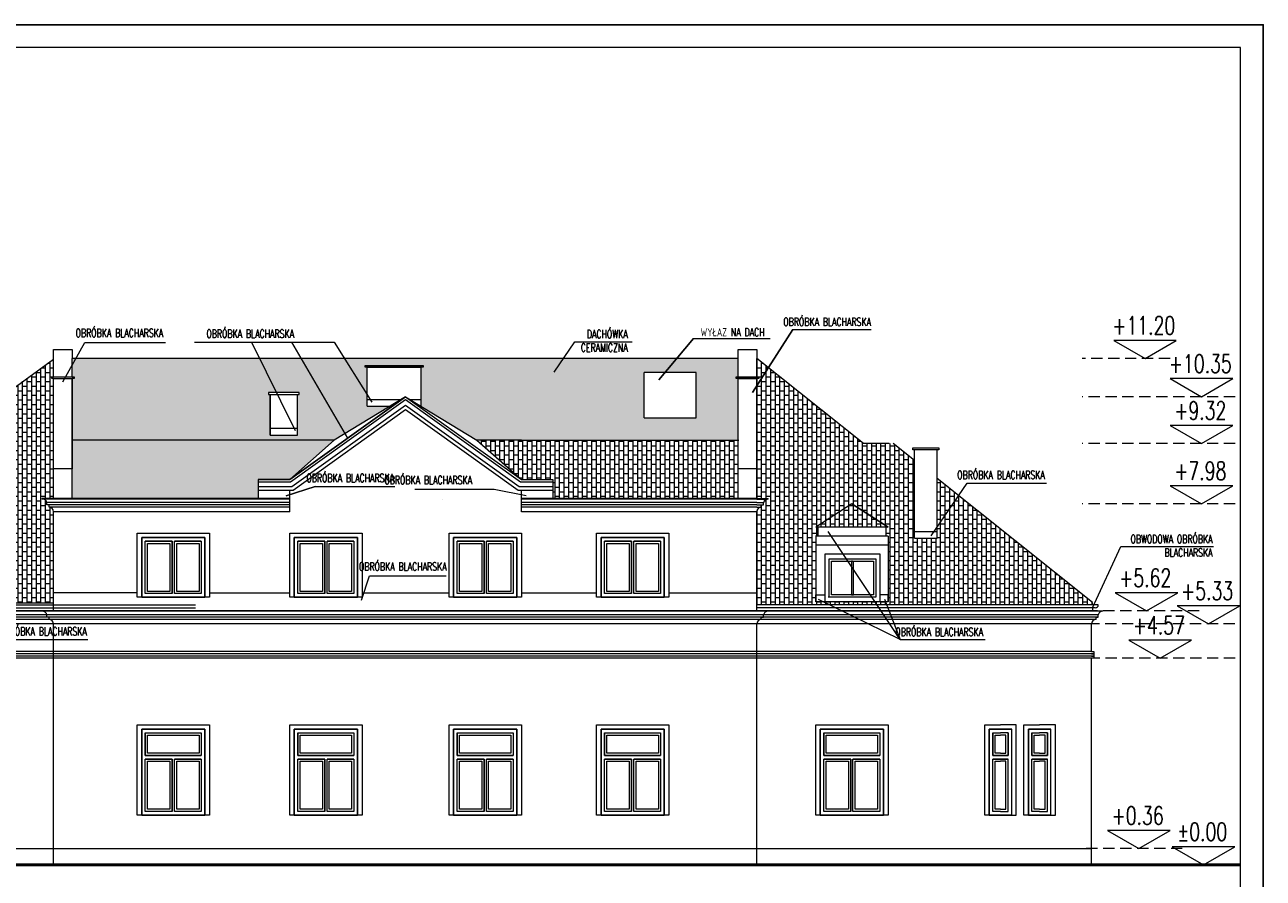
# Model space of a CAD drawing. Header units: millimetres. Extents: x 5973 to 39040, y 4443 to 37727.
# Tile 6 of 52: x 7452 to 10193, y 13359 to 15248. Entities that reach past the tile are written whole.
import ezdxf
from ezdxf.enums import TextEntityAlignment as Align

# ---------------------------------------------------------------- set-up
doc = ezdxf.new("R2010")
doc.units = ezdxf.units.MM
doc.linetypes.add('HIDDEN', pattern=[0.375, 0.25, -0.125])
for name, color, linetype, lineweight in [('!MODUS_OPIS', 3, 'Continuous', 13), ('_MODUS - Ramka', 1, 'Continuous', 15), ('Cienka', 3, 'Continuous', 9), ('pekniecia', 2, 'Continuous', 50), ('Widok', 1, 'Continuous', 15)]:
    doc.layers.add(name, color=color, linetype=linetype, lineweight=lineweight)
doc.styles.add('TXT', font='simplex.shx', dxfattribs={"width": 0.8})
pattern_1 = [(90, (0.04, 0), (-10.16, 6e-16), []), (180, (0.04, 0), (-10.16, -10.16), [10.16, -10.16])]

msp = doc.modelspace()

# ---------------------------------------------------------------- hatches: boundary and pattern name
at = {"layer": 'Cienka', "transparency": 33554483}
h = msp.add_hatch(dxfattribs=at)
h.set_pattern_fill('AR-B816', color=256, scale=0.05, angle=90)
h.set_pattern_definition(pattern_1)
h.paths.add_polyline_path([(6380.12764, 14187.85533), (6318.79455, 14126.52224), (6521.90087, 14126.52224), (6602.07466, 14187.85533)])
h.paths.add_polyline_path([(6802.71908, 14176.60373), (6790.6111, 14176.60373), (6786.6111, 14176.60373), (6786.6111, 14172.60373), (6790.6111, 14172.60373), (6804.24129, 14172.60373)])
h.paths.add_polyline_path([(6802.71908, 14176.60373), (6804.24129, 14172.60373), (6850.6111, 14172.60373), (6854.6111, 14172.60373), (6854.6111, 14176.60373)])
h.paths.add_polyline_path([(6951.6111, 14239.10373), (6951.6111, 14243.10373), (7019.6111, 14243.10373), (7019.6111, 14239.10373), (7015.6111, 14239.10373), (7015.6111, 14143.77756), (7258.90945, 14321.10373), (6776.25517, 14321.10373), (6315.89333, 13968.92612), (6775.70818, 13968.92612), (6955.6111, 14100.04701), (6955.6111, 14239.10373)])
h.paths.add_polyline_path([(7515.5927, 13968.92612), (7515.5927, 14170.39589, 0.4031973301), (7505.85965, 14180.39232), (7505.85965, 14185.39232), (7500.85965, 14185.39232), (7500.83368, 14190.38876, 0.4118863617), (7490.62417, 14198.45654), (7490.62417, 14199.38876), (7515.5927, 14199.39232), (7515.5927, 14508.18539), (6775.70818, 13968.92612)])
h.paths.add_polyline_path([(6638.57896, 14006.10373), (6638.57896, 14119.10373), (6711.57896, 14119.10373), (6711.57896, 14006.10373)], flags=16)
h.paths.add_polyline_path([(6850.6111, 14062.60373), (6790.6111, 14062.60373), (6790.6111, 14172.60373), (6850.6111, 14172.60373)], flags=16)
h.paths.add_polyline_path([(7386.9637, 13971.10373), (7226.83062, 13971.10373), (7226.83062, 14116.52224), (7231.4637, 14116.52224), (7231.4637, 14136.52224), (7226.9637, 14136.52224), (7306.9637, 14187.85533), (7386.9637, 14136.52224), (7381.9637, 14136.52224), (7381.9637, 14116.52224), (7386.9637, 14116.52224)], flags=16)
h.paths.add_polyline_path([(6646.57896, 14014.10373), (6646.57896, 14111.10373), (6703.57896, 14111.10373), (6703.57896, 14014.10373)], flags=0)
h.paths.add_polyline_path([(7256.69754, 14066.10373), (7359.69754, 14066.10373), (7359.69754, 13981.10373), (7256.69754, 13981.10373)], flags=0)
h.paths.add_polyline_path([(7354.69754, 13986.10373), (7261.69754, 13986.10373), (7261.69754, 14061.10373), (7354.69754, 14061.10373)], flags=0)
h.paths.add_polyline_path([(7306.9637, 14187.85533), (7226.9637, 14136.52224), (7386.9637, 14136.52224)], flags=0)
h = msp.add_hatch(dxfattribs=at)
h.set_pattern_fill('AR-B816', color=256, scale=0.05, angle=90)
h.set_pattern_definition(pattern_1)
h.paths.add_polyline_path([(8009.07018, 14433.89156), (7995.6111, 14433.89156), (7991.6111, 14433.89156), (7991.6111, 14429.89156), (7995.6111, 14429.89156), (8011.04353, 14429.89156)])
h.paths.add_polyline_path([(8009.07018, 14433.89156), (8011.04353, 14429.89156), (8055.6111, 14429.89156), (8059.6111, 14429.89156), (8059.6111, 14433.89156)])
h.paths.add_polyline_path([(7557.25517, 14328.39232), (7557.25517, 14509.39707), (9030.93023, 14509.39707), (9030.93023, 14468.89156), (9026.93023, 14468.89156), (9026.93023, 14464.89156), (9030.93023, 14464.89156), (9030.93023, 14328.39232), (8452.62329, 14328.39232), (8329.35504, 14403.82252), (8329.6111, 14403.82252), (8329.6111, 14489.89156), (8333.6111, 14489.89156), (8333.6111, 14493.89156), (8205.6111, 14493.89156), (8205.6111, 14489.89156), (8209.6111, 14489.89156), (8209.6111, 14403.82252), (8260.49284, 14403.82252), (8137.22459, 14328.39232)])
h.paths.add_polyline_path([(7968.57735, 14241.39232), (7968.57735, 14199.39232), (7557.25517, 14199.39232), (7557.25517, 14328.39232), (8137.22459, 14328.39232), (8038.57735, 14241.39232)])
h.paths.add_polyline_path([(8937.88319, 14378.39232), (8822.88319, 14378.39232), (8822.88319, 14478.39232), (8937.88319, 14478.39232)], flags=16)
h.paths.add_polyline_path([(7995.6111, 14429.89156), (8055.6111, 14429.89156), (8055.6111, 14339.89156), (7995.6111, 14339.89156)], flags=16)
h = msp.add_hatch(dxfattribs=at)
h.set_pattern_fill('AR-B816', color=256, scale=0.05, angle=90)
h.set_pattern_definition(pattern_1)
h.paths.add_polyline_path([(9822.13273, 13964.21916), (9471.5927, 14243.53227), (9471.5927, 14111.52224), (9421.5927, 14111.52224), (9421.5927, 14283.37267), (9374.23994, 14321.10373), (9308.90224, 14321.10373), (9072.5927, 14509.39707), (9072.5927, 14199.39232), (9097.56123, 14199.39232), (9097.5927, 14198.39589, 0.4118863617), (9087.32576, 14190.39232), (9087.32576, 14185.39589), (9082.32576, 14185.39589), (9082.32576, 14180.39589, 0.40641536), (9072.5927, 14170.39589), (9072.5927, 13964.21916)])
h.paths.add_polyline_path([(9363.01726, 13971.10373), (9202.88418, 13971.10373), (9202.88418, 14116.52224), (9207.51726, 14116.52224), (9207.51726, 14136.52224), (9203.01726, 14136.52224), (9283.01726, 14187.85533), (9363.01726, 14136.52224), (9358.01726, 14136.52224), (9358.01726, 14116.52224), (9363.01726, 14116.52224)], flags=16)
h.paths.add_polyline_path([(9333.15033, 14066.10373), (9333.15033, 13981.10373), (9230.15033, 13981.10373), (9230.15033, 14066.10373)], flags=0)
h.paths.add_polyline_path([(9235.15033, 14061.10373), (9328.15033, 14061.10373), (9328.15033, 13986.10373), (9235.15033, 13986.10373)], flags=0)
h.paths.add_polyline_path([(9283.01726, 14187.85533), (9203.01726, 14136.52224), (9363.01726, 14136.52224)], flags=0)
h = msp.add_hatch(dxfattribs=at)
h.set_pattern_fill('AR-B816', color=256, scale=0.05, angle=90)
h.set_pattern_definition(pattern_1)
h.paths.add_polyline_path([(8551.27052, 14241.39232), (8621.27052, 14241.39232), (8621.27052, 14199.39232), (9030.93023, 14199.39232), (9030.93023, 14328.39232), (8452.62329, 14328.39232)])
h = msp.add_hatch(dxfattribs=at)
h.set_pattern_fill('AR-B816', color=256, scale=0.05, angle=90)
h.set_pattern_definition(pattern_1)
h.paths.add_polyline_path([(9283.01726, 14187.85533), (9203.01726, 14136.52224), (9363.01726, 14136.52224)])

# ---------------------------------------------------------------- linework, layer by layer
at = {"layer": '!MODUS_OPIS', "ltscale": 0.7}
for points in [[(9063.22097, 14433.9996), (9152.35102, 14573.85057), (9325.47935, 14573.85057)], [(9152.35102, 14573.85057), (9063.22097, 14433.9996)], [(7536.02838, 14457.65782), (7584.73029, 14545.00606), (7763.6141, 14545.00606)], [(7827.55981, 14545.19375), (8136.69869, 14545.19375)], [(7954.16042, 14545.19375), (8050.34316, 14350.23113)], [(8042.56479, 14545.19375), (8166.75065, 14333.14194)], [(8136.69869, 14545.19375), (8220.21909, 14412.93631)], [(8624.20914, 14478.96202), (8669.80932, 14546.44473), (8796.40993, 14546.44473)], [(8855.85664, 14462.0742), (8932.51507, 14553.54439), (9102.12209, 14553.54439)], [(8932.51507, 14553.54439), (8855.85664, 14462.0742)], [(9458.68595, 14116.73023), (9537.89514, 14233.31013), (9714.08161, 14233.31013)], [(8030.90599, 14205.5052), (8094.89782, 14226.42295), (8271.36961, 14226.42295)], [(8094.89782, 14226.42295), (8030.90599, 14205.5052)], [(8315.35399, 14219.9143), (8491.31803, 14219.9143)], [(8491.31803, 14219.9143), (8561.96198, 14206.35072)], [(9389.55738, 13887.63553), (9230.73274, 14126.6582)], [(9815.29551, 13957.71916), (9877.92891, 14093.17999), (10083.03135, 14093.17999)], [(8197.22529, 13974.80762), (8215.41274, 14028.24561), (8384.76281, 14028.24561)], [(7378.96693, 13976.8035), (7413.50382, 13887.63553), (7591.93762, 13887.63553)], [(9389.55738, 13887.63553), (9208.7136, 13976.48953)], [(9355.02049, 13976.8035), (9389.55738, 13887.63553), (9577.70101, 13887.63553)]]:
    msp.add_lwpolyline(points, dxfattribs=at)
at = {"layer": '!MODUS_OPIS'}
for points in [[(9931.82884, 14509.39707), (10001.11087, 14549.39707), (9862.54681, 14549.39707)], [(10056.96632, 14424.89156), (10126.24835, 14464.89156), (9987.68429, 14464.89156)], [(10056.96632, 14321.10373), (10126.24835, 14361.10373), (9987.68429, 14361.10373)], [(10056.96632, 14187.85533), (10126.24835, 14227.85533), (9987.68429, 14227.85533)], [(9935.12689, 13951.10373), (10004.40892, 13991.10373), (9865.84486, 13991.10373)], [(10072.14913, 13922.10373), (10141.43116, 13962.10373), (10002.8671, 13962.10373)], [(9965.37473, 13846.10373), (10034.65676, 13886.10373), (9896.0927, 13886.10373)], [(9918.32458, 13425.10373), (9987.60661, 13465.10373), (9849.04255, 13465.10373)], [(10061.20086, 13389.10373), (10130.48289, 13429.10373), (9991.91883, 13429.10373)]]:
    msp.add_lwpolyline(points, close=True, dxfattribs=at)
at = {"layer": '!MODUS_OPIS', "linetype": 'HIDDEN', "ltscale": 100}
for points in [[(9987.55152, 14509.39707), (9792.5547, 14509.39707)], [(10131.57869, 14424.89156), (9792.5547, 14424.89156)], [(10131.57869, 14321.10373), (9792.5547, 14321.10373)], [(10131.57869, 14187.85533), (9792.5547, 14187.85533)], [(10051.6917, 13951.10373), (9792.5547, 13951.10373)], [(10130.876, 13922.10373), (9792.5547, 13922.10373)], [(10131.57869, 13846.10373), (9792.5547, 13846.10373)], [(10014.33379, 13425.10373), (9792.5547, 13425.10373)], [(10126.57869, 13389.10373), (9792.5547, 13389.10373)]]:
    msp.add_lwpolyline(points, dxfattribs=at)
at = {"layer": '!MODUS_OPIS', "ltscale": 0.7}
msp.add_lwpolyline([(8364.71742, 14219.9143), (8364.71742, 14219.9143)], close=True, dxfattribs=at)
msp.add_lwpolyline([(8376.31051, 14197.37113), (8376.31051, 14197.37113)])
at = {"layer": '_MODUS - Ramka'}
msp.add_lwpolyline([(6193.46904, 15197.79488), (6193.46904, 12327.79488), (10143.46904, 12327.79488), (10143.46904, 15197.79488), (6193.46904, 15197.79488)], dxfattribs=at)
at = {"layer": 'Defpoints'}
msp.add_lwpolyline([(5993.46904, 13147.79488), (5993.46904, 15247.79488), (10193.46904, 15247.79488), (10193.46904, 12277.79488), (5993.46904, 12277.79488), (5993.46904, 15247.79488)], dxfattribs=at)
at = {"layer": 'pekniecia'}
msp.add_lwpolyline([(6753.82611, 13389.10373), (6193.46904, 13389.10373), (10143.46904, 13389.10373)], dxfattribs=at)
at = {"layer": 'Widok'}
for points in [[(6774.55236, 13968.08371), (7515.5927, 14508.18539)], [(7515.5927, 14509.39707), (7515.5927, 14529.39707), (7557.25517, 14529.39707), (7557.25517, 14509.39707)], [(7515.5927, 14468.89156), (7515.5927, 14509.39707)], [(9030.93023, 14509.39707), (7557.25517, 14509.39707)], [(7557.25517, 14468.89156), (7557.25517, 14509.39707)], [(9030.93023, 14509.39707), (9030.93023, 14529.39707), (9072.5927, 14529.39707), (9072.5927, 14509.39707)], [(9030.93023, 14468.89156), (9030.93023, 14509.39707)], [(9308.90224, 14321.10373), (9072.5927, 14509.39707)], [(9072.5927, 14468.89156), (9072.5927, 14509.39707)], [(8329.6111, 14493.89156), (8331.6111, 14493.89156), (8333.6111, 14493.89156), (8333.6111, 14489.89156), (8279.6111, 14489.89156), (8205.6111, 14489.89156), (8205.6111, 14493.89156), (8333.6111, 14493.89156)], [(8209.6111, 14403.82252), (8209.6111, 14489.89156)], [(8209.6111, 14489.89156), (8329.6111, 14489.89156)], [(8329.6111, 14403.82252), (8329.6111, 14489.89156)], [(8822.88319, 14378.39232), (8822.88319, 14478.39232)], [(8822.88319, 14378.39232), (8937.88319, 14378.39232), (8937.88319, 14478.39232), (8822.88319, 14478.39232)], [(8937.88319, 14378.39232), (8937.88319, 14478.39232)], [(7515.5927, 14464.89156), (7511.5927, 14464.89156), (7511.5927, 14468.89156), (7557.25517, 14468.89156), (7561.25517, 14468.89156), (7561.25517, 14464.89156), (7557.25517, 14464.8627)], [(7515.5927, 14199.38876), (7515.5927, 14464.89156)], [(7515.5927, 14464.89156), (7557.25517, 14464.89156)], [(7557.25517, 14464.89156), (7557.25517, 14264.89156), (7515.5927, 14264.89156)], [(7557.25517, 14199.39232), (7557.25517, 14464.8627)], [(9072.5927, 14468.89156), (9074.5927, 14468.89156), (9076.5927, 14468.89156), (9076.5927, 14464.89156), (9030.93023, 14464.89156), (9026.93023, 14464.89156), (9026.93023, 14468.89156), (9076.5927, 14468.89156)], [(9030.93023, 14199.39232), (9030.93023, 14464.89156)], [(9030.93023, 14464.89156), (9072.5927, 14464.89156)], [(9072.5927, 14464.89156), (9072.5927, 14264.89156), (9030.93023, 14264.89156)], [(9072.5927, 14199.39232), (9072.5927, 14464.89156)], [(8055.6111, 14429.89156), (8059.6111, 14429.89156), (8059.6111, 14433.89156), (7995.6111, 14433.89156), (7991.6111, 14433.89156), (7991.6111, 14429.89156), (7995.6111, 14429.89156)], [(7995.6111, 14339.89156), (7995.6111, 14429.89156)], [(7995.6111, 14429.89156), (8055.6111, 14429.89156)], [(7995.6111, 14429.89156), (7995.6111, 14339.89156), (8055.6111, 14339.89156)], [(8294.92394, 14424.89156), (8038.57735, 14241.39232), (8294.92394, 14424.89156), (8551.27052, 14241.39232)], [(8294.92394, 14424.89156), (8137.22459, 14328.39232), (8038.57735, 14241.39232)], [(8055.6111, 14339.89156), (8055.6111, 14429.89156)], [(8294.92394, 14424.89156), (8452.62329, 14328.39232), (8551.27052, 14241.39232)], [(8294.92394, 14424.89156), (8551.27052, 14241.39232), (8621.27052, 14241.39232)], [(7968.57735, 14236.39232), (8040.18249, 14236.39232), (8294.92394, 14418.74257), (8549.66539, 14236.39232), (8621.27052, 14236.39232)], [(7968.57735, 14226.39232), (8043.39275, 14226.39232), (8294.92394, 14406.44458), (8546.45513, 14226.39232), (8621.27052, 14226.39232)], [(7968.57735, 14218.39232), (8045.96097, 14218.39232), (8294.92394, 14396.60619), (8543.88691, 14218.39232), (8621.27052, 14218.39232)], [(8209.6111, 14403.82252), (8209.6111, 14418.82252), (8286.44555, 14418.82252)], [(8209.6111, 14403.82252), (8265.4907, 14403.82252)], [(8303.40233, 14418.82252), (8329.6111, 14418.82252), (8329.6111, 14418.82252)], [(8324.35718, 14403.82252), (8329.6111, 14403.82252)], [(7995.6111, 14339.89156), (7995.6111, 14354.89156), (8055.6111, 14354.89156)], [(8137.22459, 14328.39232), (7557.25517, 14328.39232)], [(8551.27052, 14328.39232), (8452.62329, 14328.39232)], [(8551.27052, 14328.39232), (9032.5927, 14328.39232)], [(9365.0927, 14321.10373), (9308.90224, 14321.10373)], [(9421.5927, 14283.37267), (9374.23994, 14321.10373)], [(9471.5927, 14311.52224), (9473.5927, 14311.52224), (9475.5927, 14311.52224), (9475.5927, 14307.52224), (9421.5927, 14307.52224), (9417.5927, 14307.52224), (9417.5927, 14311.52224), (9475.5927, 14311.52224)], [(9421.5927, 14311.52224), (9471.5927, 14311.52224)], [(9421.5927, 14111.52224), (9421.5927, 14307.52224)], [(9471.5927, 14111.52224), (9471.5927, 14307.52224)], [(8038.57735, 14241.39232), (7968.57735, 14241.39232), (7968.57735, 14218.39232)], [(7968.57735, 14241.39232), (8038.57735, 14241.39232)], [(8551.27052, 14241.39232), (8621.27052, 14241.39232), (8621.27052, 14218.39232)], [(9815.29551, 13969.66712), (9471.5927, 14243.53227)], [(7968.57735, 14218.39232), (7968.57735, 14198.39232)], [(8038.57735, 14170.39589), (8038.57735, 14218.39232)], [(8551.27052, 14170.39589), (8551.27052, 14218.39232)], [(8621.27052, 14218.39232), (8621.27052, 14199.39232)], [(7490.62417, 14198.45654), (7490.62417, 14199.39232)], [(7515.5927, 14199.38876), (7490.62417, 14199.38876)], [(7515.5927, 14198.38876), (7492.79586, 14198.38876)], [(7515.5927, 14190.38876), (7500.83368, 14190.38876)], [(7505.85965, 14180.39232), (7505.85965, 14185.39232), (7500.85965, 14185.39232), (7500.85965, 14190.39232)], [(7515.5927, 14185.38876), (7505.85965, 14185.38876)], [(7515.5927, 14180.38876), (7505.97019, 14180.38876)], [(8038.57735, 14199.39232), (7515.5927, 14199.39232)], [(8038.57735, 14198.39232), (7515.5927, 14198.39232)], [(7515.5927, 14198.38876), (7515.5927, 14198.39232)], [(8038.57735, 14190.39232), (7515.5927, 14190.39232)], [(7515.5927, 14190.38876), (7515.5927, 14190.39232)], [(8038.57735, 14185.39232), (7515.5927, 14185.39232)], [(7515.5927, 14185.38876), (7515.5927, 14185.39232)], [(8038.57735, 14180.39232), (7515.5927, 14180.39232)], [(7515.5927, 14180.38876), (7515.5927, 14180.39232)], [(9072.5927, 14199.39232), (8551.27052, 14199.39232)], [(9072.5927, 14198.39232), (8551.27052, 14198.39232)], [(9072.5927, 14190.39232), (8551.27052, 14190.39232)], [(9072.5927, 14185.39232), (8551.27052, 14185.39232)], [(9072.5927, 14180.39232), (8551.27052, 14180.39232)], [(9072.5927, 14199.39232), (9097.56123, 14199.39232)], [(9072.5927, 14198.39232), (9095.38955, 14198.39232)], [(9072.5927, 14190.39232), (9087.35173, 14190.39232)], [(9072.5927, 14185.39232), (9082.32576, 14185.39232)], [(9072.5927, 14180.39232), (9082.21522, 14180.39232)], [(9082.32576, 14180.39589), (9082.32576, 14185.39589), (9087.32576, 14185.39589), (9087.32576, 14190.39589)], [(9097.56123, 14198.46011), (9097.56123, 14199.39589)], [(9283.01726, 14187.85533), (9283.01726, 14187.85533), (9363.01726, 14136.52224), (9283.01726, 14187.85533), (9203.01726, 14136.52224)], [(8038.57735, 14170.39589), (7515.5927, 14170.39589)], [(7515.5927, 13951.10373), (7515.5927, 14170.39589)], [(9072.5927, 14170.39589), (8551.27052, 14170.39589)], [(9072.5927, 13951.10373), (9072.5927, 14170.39945)], [(9275.31266, 14136.52224), (9203.01726, 14136.52224)], [(9203.01726, 14136.52224), (9207.51726, 14136.52224), (9207.51726, 14116.52224)], [(9363.01726, 14136.52224), (9272.81266, 14136.52224)], [(9363.01726, 14136.52224), (9358.01726, 14136.52224), (9358.01726, 14116.52224)], [(9421.5927, 14111.52224), (9421.5927, 14126.52224), (9471.5927, 14126.52224)], [(7710.88418, 13981.10373), (7850.88418, 13981.10373), (7850.88418, 14113.10373)], [(7710.88418, 14113.10373), (7710.88418, 13981.10373)], [(7850.88418, 14113.10373), (7850.88418, 13981.10373), (7710.88418, 13981.10373), (7710.88418, 14113.10373)], [(7710.88418, 14113.10373), (7710.88418, 14113.10373), (7850.88418, 14113.10373), (7850.88418, 14113.10373)], [(7718.88418, 14113.10373), (7842.88418, 14113.10373)], [(7778.38418, 13989.10373), (7718.88418, 13989.10373), (7718.88418, 14105.10373)], [(7778.38418, 14105.10373), (7718.88418, 14105.10373)], [(7778.38418, 13989.10373), (7778.38418, 14105.10373)], [(7842.88418, 14105.10373), (7842.88418, 13989.10373), (7783.38418, 13989.10373)], [(7842.88418, 14105.10373), (7783.38418, 14105.10373)], [(7783.38418, 13989.10373), (7783.38418, 14105.10373)], [(8048.57735, 13981.10373), (8188.57735, 13981.10373), (8188.57735, 14113.10373)], [(8048.57735, 14113.10373), (8048.57735, 13981.10373)], [(8188.57735, 14113.10373), (8188.57735, 13981.10373), (8048.57735, 13981.10373), (8048.57735, 14113.10373)], [(8048.57735, 14113.10373), (8048.57735, 14113.10373), (8188.57735, 14113.10373), (8188.57735, 14113.10373)], [(8056.57735, 14113.10373), (8180.57735, 14113.10373)], [(8116.07735, 13989.10373), (8056.57735, 13989.10373), (8056.57735, 14105.10373)], [(8116.07735, 14105.10373), (8056.57735, 14105.10373)], [(8116.07735, 13989.10373), (8116.07735, 14105.10373)], [(8180.57735, 14105.10373), (8180.57735, 13989.10373), (8121.07735, 13989.10373)], [(8180.57735, 14105.10373), (8121.07735, 14105.10373)], [(8121.07735, 13989.10373), (8121.07735, 14105.10373)], [(8401.27052, 13981.10373), (8541.27052, 13981.10373), (8541.27052, 14113.10373)], [(8401.27052, 14113.10373), (8401.27052, 13981.10373)], [(8541.27052, 14113.10373), (8541.27052, 13981.10373), (8401.27052, 13981.10373), (8401.27052, 14113.10373)], [(8401.27052, 14113.10373), (8401.27052, 14113.10373), (8541.27052, 14113.10373), (8541.27052, 14113.10373)], [(8409.27052, 14113.10373), (8533.27052, 14113.10373)], [(8468.77052, 13989.10373), (8409.27052, 13989.10373), (8409.27052, 14105.10373)], [(8468.77052, 14105.10373), (8409.27052, 14105.10373)], [(8468.77052, 13989.10373), (8468.77052, 14105.10373)], [(8533.27052, 14105.10373), (8533.27052, 13989.10373), (8473.77052, 13989.10373)], [(8533.27052, 14105.10373), (8473.77052, 14105.10373)], [(8473.77052, 13989.10373), (8473.77052, 14105.10373)], [(8727.5927, 13981.10373), (8867.5927, 13981.10373), (8867.5927, 14113.10373)], [(8727.5927, 14113.10373), (8727.5927, 13981.10373)], [(8867.5927, 14113.10373), (8867.5927, 13981.10373), (8727.5927, 13981.10373), (8727.5927, 14113.10373)], [(8727.5927, 14113.10373), (8727.5927, 14113.10373), (8867.5927, 14113.10373), (8867.5927, 14113.10373)], [(8735.5927, 14113.10373), (8859.5927, 14113.10373)], [(8795.0927, 13989.10373), (8735.5927, 13989.10373), (8735.5927, 14105.10373)], [(8795.0927, 14105.10373), (8735.5927, 14105.10373)], [(8795.0927, 13989.10373), (8795.0927, 14105.10373)], [(8859.5927, 14105.10373), (8859.5927, 13989.10373), (8800.0927, 13989.10373)], [(8859.5927, 14105.10373), (8800.0927, 14105.10373)], [(8800.0927, 13989.10373), (8800.0927, 14105.10373)], [(9275.31266, 14116.52224), (9202.51726, 14116.52224)], [(9275.31266, 14096.52224), (9202.51726, 14096.52224)], [(9202.88418, 14116.52224), (9202.88418, 14030.79707)], [(9363.01726, 14116.52224), (9272.81266, 14116.52224)], [(9363.01726, 14096.52224), (9272.81266, 14096.52224)], [(9363.01726, 14116.52224), (9363.01726, 14030.79707)], [(9421.5927, 14111.52224), (9471.5927, 14111.52224)], [(9275.41343, 14076.10373), (9222.75111, 14076.10373), (9222.75111, 14030.79707)], [(9232.75111, 14030.79707), (9232.75111, 14066.10373), (9275.41343, 14066.10373)], [(9232.75111, 14030.79707), (9232.75111, 14066.10373), (9335.75111, 14066.10373), (9335.75111, 14030.79707)], [(9345.75111, 14030.79707), (9345.75111, 14076.10373), (9275.41343, 14076.10373)], [(9275.41343, 14066.10373), (9335.75111, 14066.10373)], [(9335.75111, 14066.10373), (9335.75111, 14030.79707)], [(9237.75111, 14030.79707), (9237.75111, 14061.10373), (9330.75111, 14061.10373), (9330.75111, 14030.79707)], [(9284.25111, 14061.10373), (9282.25111, 14061.10373), (9282.25111, 14030.79707)], [(9286.25111, 14030.79707), (9286.25111, 14061.10373)], [(9202.88418, 14030.79707), (9202.88418, 13971.10373)], [(9222.75111, 14030.79707), (9222.75111, 13971.10373)], [(9232.75111, 13981.10373), (9232.75111, 14030.79707)], [(9335.75111, 14030.79707), (9335.75111, 13981.10373), (9232.75111, 13981.10373), (9232.75111, 14030.79707)], [(9330.75111, 14030.79707), (9330.75111, 13986.10373), (9237.75111, 13986.10373), (9237.75111, 14030.79707)], [(9282.25111, 14030.79707), (9282.25111, 13986.10373), (9286.25111, 13986.10373), (9286.25111, 14030.79707)], [(9335.75111, 14030.79707), (9335.75111, 13981.10373)], [(9345.75111, 13971.10373), (9345.75111, 14030.79707)], [(9363.01726, 14030.79707), (9363.01726, 13971.10373)], [(7700.88418, 13981.10373), (7700.88418, 13991.10373), (7700.88418, 13991.10373), (7515.5927, 13991.10373)], [(7860.88418, 13991.10373), (8038.57735, 13991.10373)], [(8198.57735, 13991.10373), (8391.27052, 13991.10373)], [(8551.27052, 13991.10373), (8717.5927, 13991.10373)], [(8877.5927, 13991.10373), (9072.5927, 13991.10373)], [(9202.88418, 13971.10373), (9202.88418, 13986.10373), (9222.75111, 13986.10373)], [(9363.01726, 13971.10373), (9363.01726, 13986.10373), (9345.75111, 13986.10373)], [(6302.89333, 13964.21916), (7515.5927, 13964.21916)], [(6309.39333, 13957.71916), (7515.5927, 13957.71916)], [(6315.89333, 13968.92612), (7515.5927, 13968.92612)], [(6617.46282, 13964.21916), (7830.1622, 13964.21916)], [(6623.96282, 13957.71916), (7830.1622, 13957.71916)], [(9828.29551, 13964.21916), (9072.5927, 13964.21916)], [(9821.79551, 13957.71916), (9072.5927, 13957.71916)], [(9363.01726, 13971.10373), (9202.88418, 13971.10373)], [(9333.15033, 13981.10373), (9230.15033, 13981.10373)], [(9815.29551, 13964.21916), (9815.29551, 13969.66712)], [(9815.29551, 13957.71916), (9815.29551, 13950.97251), (9817.60135, 13950.97251)], [(9813.5927, 13951.10373), (6292.59614, 13951.10373)], [(9838.5927, 13950.10373), (6292.59614, 13950.10373)], [(9828.35218, 13942.10373), (6302.83667, 13942.10373)], [(9828.32576, 13937.10373), (6302.86309, 13937.10373)], [(9823.32576, 13932.10373), (6307.86309, 13932.10373)], [(7505.86309, 13932.10373), (7505.86309, 13937.10373), (7500.86309, 13937.10373), (7500.86309, 13942.10373)], [(9082.32576, 13932.10373), (9082.32576, 13937.10373), (9087.32576, 13937.10373), (9087.32576, 13942.10373)], [(9097.56123, 13950.16795), (9097.56123, 13951.10373)], [(9809.99643, 13951.10373), (9838.5927, 13951.10373)], [(9823.32576, 13932.10373), (9823.32576, 13937.10373), (9828.32576, 13937.10373), (9828.32576, 13942.10373)], [(9823.32576, 13932.10373), (9823.32576, 13937.10373), (9828.32576, 13937.10373), (9828.32576, 13942.10373)], [(9838.5927, 13950.10373), (9838.5927, 13951.10373)], [(9838.5927, 13950.10373), (9838.5927, 13951.10373)], [(9813.5927, 13922.10373), (6317.59614, 13922.10373)], [(7515.5927, 13389.10373), (7515.5927, 13922.36944)], [(9072.5927, 13389.10373), (9072.5927, 13922.10729)], [(9813.5927, 13861.10373), (9813.5927, 13922.10373)], [(9813.5927, 13861.10373), (6317.5927, 13861.10373)], [(9813.5927, 13856.10373), (6317.5927, 13856.10373)], [(9813.5927, 13851.10373), (6317.5927, 13851.10373)], [(9813.5927, 13846.10373), (6317.5927, 13846.10373)], [(9813.5927, 13861.10373), (9818.5927, 13861.10373), (9818.5927, 13856.10373), (9813.5927, 13856.10373)], [(9813.5927, 13856.10373), (9818.5927, 13856.10373), (9818.5927, 13851.10373), (9813.5927, 13851.10373)], [(9813.5927, 13851.10373), (9818.5927, 13851.10373), (9818.5927, 13846.10373), (9813.5927, 13846.10373)], [(9813.5927, 13389.10373), (9813.5927, 13846.10373)], [(7710.88418, 13499.10373), (7850.88418, 13499.10373), (7850.88418, 13689.10373), (7710.88418, 13689.10373)], [(7710.88418, 13689.10373), (7710.88418, 13499.10373)], [(7718.88418, 13631.10373), (7718.88418, 13681.10373), (7842.88418, 13681.10373), (7842.88418, 13631.10373)], [(7718.88418, 13681.10373), (7718.88418, 13631.10373), (7842.88418, 13631.10373)], [(8048.57735, 13499.10373), (8188.57735, 13499.10373), (8188.57735, 13689.10373), (8048.57735, 13689.10373)], [(8048.57735, 13689.10373), (8048.57735, 13499.10373)], [(8056.57735, 13631.10373), (8056.57735, 13681.10373), (8180.57735, 13681.10373), (8180.57735, 13631.10373)], [(8056.57735, 13681.10373), (8056.57735, 13631.10373), (8180.57735, 13631.10373)], [(8401.27052, 13499.10373), (8541.27052, 13499.10373), (8541.27052, 13689.10373), (8401.27052, 13689.10373)], [(8401.27052, 13689.10373), (8401.27052, 13499.10373)], [(8409.27052, 13631.10373), (8409.27052, 13681.10373), (8533.27052, 13681.10373), (8533.27052, 13631.10373)], [(8409.27052, 13681.10373), (8409.27052, 13631.10373), (8533.27052, 13631.10373)], [(8727.5927, 13499.10373), (8867.5927, 13499.10373), (8867.5927, 13689.10373), (8727.5927, 13689.10373)], [(8727.5927, 13689.10373), (8727.5927, 13499.10373)], [(8735.5927, 13631.10373), (8735.5927, 13681.10373), (8859.5927, 13681.10373), (8859.5927, 13631.10373)], [(8735.5927, 13681.10373), (8735.5927, 13631.10373), (8859.5927, 13631.10373)], [(9212.88418, 13499.10373), (9352.88418, 13499.10373), (9352.88418, 13689.10373), (9212.88418, 13689.10373)], [(9212.88418, 13689.10373), (9212.88418, 13499.10373)], [(9220.88418, 13631.10373), (9220.88418, 13681.10373), (9344.88418, 13681.10373), (9344.88418, 13631.10373)], [(9220.88418, 13681.10373), (9220.88418, 13631.10373), (9344.88418, 13631.10373)], [(9611.91936, 13499.10373), (9576.91936, 13499.10373), (9576.91936, 13699.10373), (9611.91936, 13699.10373)], [(9586.91936, 13689.10373), (9586.91936, 13499.10373)], [(9611.91936, 13499.10373), (9586.91936, 13499.10373), (9586.91936, 13689.10373), (9611.91936, 13689.10373)], [(9611.91936, 13689.10373), (9586.91936, 13689.10373)], [(9594.91936, 13631.10373), (9594.91936, 13681.10373), (9611.91936, 13681.10373)], [(9594.91936, 13681.10373), (9594.91936, 13631.10373), (9611.91936, 13631.10373)], [(9611.91936, 13631.10373), (9594.91936, 13631.10373), (9594.91936, 13681.10373), (9611.91936, 13681.10373)], [(9611.91936, 13499.10373), (9646.91936, 13499.10373), (9646.91936, 13699.10373), (9611.91936, 13699.10373)], [(9611.91936, 13689.10373), (9636.91936, 13689.10373)], [(9611.91936, 13499.10373), (9636.91936, 13499.10373), (9636.91936, 13689.10373), (9611.91936, 13689.10373)], [(9628.91936, 13631.10373), (9628.91936, 13681.10373), (9611.91936, 13681.10373)], [(9628.91936, 13681.10373), (9628.91936, 13631.10373), (9611.91936, 13631.10373)], [(9611.91936, 13631.10373), (9628.91936, 13631.10373), (9628.91936, 13681.10373), (9611.91936, 13681.10373)], [(9698.5927, 13499.10373), (9663.5927, 13499.10373), (9663.5927, 13699.10373), (9698.5927, 13699.10373)], [(9698.5927, 13689.10373), (9673.5927, 13689.10373)], [(9673.5927, 13689.10373), (9673.5927, 13499.10373)], [(9698.5927, 13499.10373), (9673.5927, 13499.10373), (9673.5927, 13689.10373), (9698.5927, 13689.10373)], [(9681.5927, 13631.10373), (9681.5927, 13681.10373), (9698.5927, 13681.10373)], [(9681.5927, 13681.10373), (9681.5927, 13631.10373), (9698.5927, 13631.10373)], [(9698.5927, 13631.10373), (9681.5927, 13631.10373), (9681.5927, 13681.10373), (9698.5927, 13681.10373)], [(9698.5927, 13499.10373), (9733.5927, 13499.10373), (9733.5927, 13699.10373), (9698.5927, 13699.10373)], [(9698.5927, 13689.10373), (9723.5927, 13689.10373)], [(9698.5927, 13499.10373), (9723.5927, 13499.10373), (9723.5927, 13689.10373), (9698.5927, 13689.10373)], [(9715.5927, 13631.10373), (9715.5927, 13681.10373), (9698.5927, 13681.10373)], [(9715.5927, 13681.10373), (9715.5927, 13631.10373), (9698.5927, 13631.10373)], [(9698.5927, 13631.10373), (9715.5927, 13631.10373), (9715.5927, 13681.10373), (9698.5927, 13681.10373)], [(9611.91936, 13636.10373), (9599.91936, 13636.10373), (9599.91936, 13676.10373), (9611.91936, 13676.10373)], [(9611.91936, 13636.10373), (9623.91936, 13636.10373), (9623.91936, 13676.10373), (9611.91936, 13676.10373)], [(9698.5927, 13636.10373), (9686.5927, 13636.10373), (9686.5927, 13676.10373), (9698.5927, 13676.10373)], [(9698.5927, 13636.10373), (9710.5927, 13636.10373), (9710.5927, 13676.10373), (9698.5927, 13676.10373)], [(7778.38418, 13507.10373), (7718.88418, 13507.10373), (7718.88418, 13623.10373)], [(7778.38418, 13623.10373), (7718.88418, 13623.10373)], [(7778.38418, 13507.10373), (7778.38418, 13623.10373)], [(7842.88418, 13623.10373), (7842.88418, 13507.10373), (7783.38418, 13507.10373)], [(7842.88418, 13623.10373), (7783.38418, 13623.10373)], [(7783.38418, 13507.10373), (7783.38418, 13623.10373)], [(8116.07735, 13507.10373), (8056.57735, 13507.10373), (8056.57735, 13623.10373)], [(8116.07735, 13623.10373), (8056.57735, 13623.10373)], [(8116.07735, 13507.10373), (8116.07735, 13623.10373)], [(8180.57735, 13623.10373), (8180.57735, 13507.10373), (8121.07735, 13507.10373)], [(8180.57735, 13623.10373), (8121.07735, 13623.10373)], [(8121.07735, 13507.10373), (8121.07735, 13623.10373)], [(8468.77052, 13507.10373), (8409.27052, 13507.10373), (8409.27052, 13623.10373)], [(8468.77052, 13623.10373), (8409.27052, 13623.10373)], [(8468.77052, 13507.10373), (8468.77052, 13623.10373)], [(8533.27052, 13623.10373), (8533.27052, 13507.10373), (8473.77052, 13507.10373)], [(8533.27052, 13623.10373), (8473.77052, 13623.10373)], [(8473.77052, 13507.10373), (8473.77052, 13623.10373)], [(8795.0927, 13507.10373), (8735.5927, 13507.10373), (8735.5927, 13623.10373)], [(8795.0927, 13623.10373), (8735.5927, 13623.10373)], [(8795.0927, 13507.10373), (8795.0927, 13623.10373)], [(8859.5927, 13623.10373), (8859.5927, 13507.10373), (8800.0927, 13507.10373)], [(8859.5927, 13623.10373), (8800.0927, 13623.10373)], [(8800.0927, 13507.10373), (8800.0927, 13623.10373)], [(9280.38418, 13507.10373), (9220.88418, 13507.10373), (9220.88418, 13623.10373)], [(9280.38418, 13623.10373), (9220.88418, 13623.10373)], [(9280.38418, 13507.10373), (9280.38418, 13623.10373)], [(9344.88418, 13623.10373), (9344.88418, 13507.10373), (9285.38418, 13507.10373)], [(9344.88418, 13623.10373), (9285.38418, 13623.10373)], [(9285.38418, 13507.10373), (9285.38418, 13623.10373)], [(9611.91936, 13507.10373), (9594.91936, 13507.10373), (9594.91936, 13623.10373)], [(9611.91936, 13623.10373), (9594.91936, 13623.10373)], [(9611.91936, 13507.10373), (9594.91936, 13507.10373), (9594.91936, 13623.10373), (9611.91936, 13623.10373)], [(9611.91936, 13512.10373), (9599.91936, 13512.10373), (9599.91936, 13618.10373), (9611.91936, 13618.10373)], [(9611.91936, 13507.10373), (9628.91936, 13507.10373), (9628.91936, 13623.10373)], [(9611.91936, 13623.10373), (9628.91936, 13623.10373)], [(9611.91936, 13507.10373), (9628.91936, 13507.10373), (9628.91936, 13623.10373), (9611.91936, 13623.10373)], [(9611.91936, 13512.10373), (9623.91936, 13512.10373), (9623.91936, 13618.10373), (9611.91936, 13618.10373)], [(9698.5927, 13507.10373), (9681.5927, 13507.10373), (9681.5927, 13623.10373)], [(9698.5927, 13623.10373), (9681.5927, 13623.10373)], [(9698.5927, 13507.10373), (9681.5927, 13507.10373), (9681.5927, 13623.10373), (9698.5927, 13623.10373)], [(9698.5927, 13512.10373), (9686.5927, 13512.10373), (9686.5927, 13618.10373), (9698.5927, 13618.10373)], [(9698.5927, 13507.10373), (9715.5927, 13507.10373), (9715.5927, 13623.10373)], [(9698.5927, 13623.10373), (9715.5927, 13623.10373)], [(9698.5927, 13507.10373), (9715.5927, 13507.10373), (9715.5927, 13623.10373), (9698.5927, 13623.10373)], [(9698.5927, 13512.10373), (9710.5927, 13512.10373), (9710.5927, 13618.10373), (9698.5927, 13618.10373)], [(9586.91936, 13499.10373), (9611.91936, 13499.10373)], [(9636.91936, 13499.10373), (9611.91936, 13499.10373)], [(9673.5927, 13499.10373), (9698.5927, 13499.10373)], [(9723.5927, 13499.10373), (9698.5927, 13499.10373)], [(6317.5927, 13389.10373), (6317.5927, 13425.10373), (9813.5927, 13425.10373)], [(6317.5927, 13389.10373), (9813.5927, 13389.10373)]]:
    msp.add_lwpolyline(points, dxfattribs=at)
for points in [[(7700.88418, 14123.10373), (7860.88418, 14123.10373), (7860.88418, 13981.10373), (7700.88418, 13981.10373)], [(8038.57735, 14123.10373), (8198.57735, 14123.10373), (8198.57735, 13981.10373), (8038.57735, 13981.10373)], [(8391.27052, 14123.10373), (8551.27052, 14123.10373), (8551.27052, 13981.10373), (8391.27052, 13981.10373)], [(8717.5927, 14123.10373), (8877.5927, 14123.10373), (8877.5927, 13981.10373), (8717.5927, 13981.10373)], [(7710.88418, 14113.10373), (7850.88418, 14113.10373), (7850.88418, 14113.10373), (7710.88418, 14113.10373)], [(7718.88418, 14105.10373), (7778.38418, 14105.10373), (7778.38418, 13989.10373), (7718.88418, 13989.10373)], [(7723.88418, 14100.10373), (7773.38418, 14100.10373), (7773.38418, 13994.10373), (7723.88418, 13994.10373)], [(7783.38418, 14105.10373), (7842.88418, 14105.10373), (7842.88418, 13989.10373), (7783.38418, 13989.10373)], [(7788.38418, 14100.10373), (7837.88418, 14100.10373), (7837.88418, 13994.10373), (7788.38418, 13994.10373)], [(8048.57735, 14113.10373), (8188.57735, 14113.10373), (8188.57735, 14113.10373), (8048.57735, 14113.10373)], [(8056.57735, 14105.10373), (8116.07735, 14105.10373), (8116.07735, 13989.10373), (8056.57735, 13989.10373)], [(8061.57735, 14100.10373), (8111.07735, 14100.10373), (8111.07735, 13994.10373), (8061.57735, 13994.10373)], [(8121.07735, 14105.10373), (8180.57735, 14105.10373), (8180.57735, 13989.10373), (8121.07735, 13989.10373)], [(8126.07735, 14100.10373), (8175.57735, 14100.10373), (8175.57735, 13994.10373), (8126.07735, 13994.10373)], [(8401.27052, 14113.10373), (8541.27052, 14113.10373), (8541.27052, 14113.10373), (8401.27052, 14113.10373)], [(8409.27052, 14105.10373), (8468.77052, 14105.10373), (8468.77052, 13989.10373), (8409.27052, 13989.10373)], [(8414.27052, 14100.10373), (8463.77052, 14100.10373), (8463.77052, 13994.10373), (8414.27052, 13994.10373)], [(8473.77052, 14105.10373), (8533.27052, 14105.10373), (8533.27052, 13989.10373), (8473.77052, 13989.10373)], [(8478.77052, 14100.10373), (8528.27052, 14100.10373), (8528.27052, 13994.10373), (8478.77052, 13994.10373)], [(8727.5927, 14113.10373), (8867.5927, 14113.10373), (8867.5927, 14113.10373), (8727.5927, 14113.10373)], [(8735.5927, 14105.10373), (8795.0927, 14105.10373), (8795.0927, 13989.10373), (8735.5927, 13989.10373)], [(8740.5927, 14100.10373), (8790.0927, 14100.10373), (8790.0927, 13994.10373), (8740.5927, 13994.10373)], [(8800.0927, 14105.10373), (8859.5927, 14105.10373), (8859.5927, 13989.10373), (8800.0927, 13989.10373)], [(8805.0927, 14100.10373), (8854.5927, 14100.10373), (8854.5927, 13994.10373), (8805.0927, 13994.10373)], [(7700.88418, 13699.10373), (7860.88418, 13699.10373), (7860.88418, 13499.10373), (7700.88418, 13499.10373)], [(7710.88418, 13689.10373), (7850.88418, 13689.10373), (7850.88418, 13499.10373), (7710.88418, 13499.10373)], [(7718.88418, 13681.10373), (7842.88418, 13681.10373), (7842.88418, 13631.10373), (7718.88418, 13631.10373)], [(8038.57735, 13699.10373), (8198.57735, 13699.10373), (8198.57735, 13499.10373), (8038.57735, 13499.10373)], [(8048.57735, 13689.10373), (8188.57735, 13689.10373), (8188.57735, 13499.10373), (8048.57735, 13499.10373)], [(8056.57735, 13681.10373), (8180.57735, 13681.10373), (8180.57735, 13631.10373), (8056.57735, 13631.10373)], [(8391.27052, 13699.10373), (8551.27052, 13699.10373), (8551.27052, 13499.10373), (8391.27052, 13499.10373)], [(8401.27052, 13689.10373), (8541.27052, 13689.10373), (8541.27052, 13499.10373), (8401.27052, 13499.10373)], [(8409.27052, 13681.10373), (8533.27052, 13681.10373), (8533.27052, 13631.10373), (8409.27052, 13631.10373)], [(8717.5927, 13699.10373), (8877.5927, 13699.10373), (8877.5927, 13499.10373), (8717.5927, 13499.10373)], [(8727.5927, 13689.10373), (8867.5927, 13689.10373), (8867.5927, 13499.10373), (8727.5927, 13499.10373)], [(8735.5927, 13681.10373), (8859.5927, 13681.10373), (8859.5927, 13631.10373), (8735.5927, 13631.10373)], [(9202.88418, 13699.10373), (9362.88418, 13699.10373), (9362.88418, 13499.10373), (9202.88418, 13499.10373)], [(9212.88418, 13689.10373), (9352.88418, 13689.10373), (9352.88418, 13499.10373), (9212.88418, 13499.10373)], [(9220.88418, 13681.10373), (9344.88418, 13681.10373), (9344.88418, 13631.10373), (9220.88418, 13631.10373)], [(7723.88418, 13676.10373), (7837.88418, 13676.10373), (7837.88418, 13636.10373), (7723.88418, 13636.10373)], [(8061.57735, 13676.10373), (8175.57735, 13676.10373), (8175.57735, 13636.10373), (8061.57735, 13636.10373)], [(8414.27052, 13676.10373), (8528.27052, 13676.10373), (8528.27052, 13636.10373), (8414.27052, 13636.10373)], [(8740.5927, 13676.10373), (8854.5927, 13676.10373), (8854.5927, 13636.10373), (8740.5927, 13636.10373)], [(9225.88418, 13676.10373), (9339.88418, 13676.10373), (9339.88418, 13636.10373), (9225.88418, 13636.10373)], [(7718.88418, 13623.10373), (7778.38418, 13623.10373), (7778.38418, 13507.10373), (7718.88418, 13507.10373)], [(7723.88418, 13618.10373), (7773.38418, 13618.10373), (7773.38418, 13512.10373), (7723.88418, 13512.10373)], [(7783.38418, 13623.10373), (7842.88418, 13623.10373), (7842.88418, 13507.10373), (7783.38418, 13507.10373)], [(7788.38418, 13618.10373), (7837.88418, 13618.10373), (7837.88418, 13512.10373), (7788.38418, 13512.10373)], [(8056.57735, 13623.10373), (8116.07735, 13623.10373), (8116.07735, 13507.10373), (8056.57735, 13507.10373)], [(8061.57735, 13618.10373), (8111.07735, 13618.10373), (8111.07735, 13512.10373), (8061.57735, 13512.10373)], [(8121.07735, 13623.10373), (8180.57735, 13623.10373), (8180.57735, 13507.10373), (8121.07735, 13507.10373)], [(8126.07735, 13618.10373), (8175.57735, 13618.10373), (8175.57735, 13512.10373), (8126.07735, 13512.10373)], [(8409.27052, 13623.10373), (8468.77052, 13623.10373), (8468.77052, 13507.10373), (8409.27052, 13507.10373)], [(8414.27052, 13618.10373), (8463.77052, 13618.10373), (8463.77052, 13512.10373), (8414.27052, 13512.10373)], [(8473.77052, 13623.10373), (8533.27052, 13623.10373), (8533.27052, 13507.10373), (8473.77052, 13507.10373)], [(8478.77052, 13618.10373), (8528.27052, 13618.10373), (8528.27052, 13512.10373), (8478.77052, 13512.10373)], [(8735.5927, 13623.10373), (8795.0927, 13623.10373), (8795.0927, 13507.10373), (8735.5927, 13507.10373)], [(8740.5927, 13618.10373), (8790.0927, 13618.10373), (8790.0927, 13512.10373), (8740.5927, 13512.10373)], [(8800.0927, 13623.10373), (8859.5927, 13623.10373), (8859.5927, 13507.10373), (8800.0927, 13507.10373)], [(8805.0927, 13618.10373), (8854.5927, 13618.10373), (8854.5927, 13512.10373), (8805.0927, 13512.10373)], [(9220.88418, 13623.10373), (9280.38418, 13623.10373), (9280.38418, 13507.10373), (9220.88418, 13507.10373)], [(9225.88418, 13618.10373), (9275.38418, 13618.10373), (9275.38418, 13512.10373), (9225.88418, 13512.10373)], [(9285.38418, 13623.10373), (9344.88418, 13623.10373), (9344.88418, 13507.10373), (9285.38418, 13507.10373)], [(9290.38418, 13618.10373), (9339.88418, 13618.10373), (9339.88418, 13512.10373), (9290.38418, 13512.10373)]]:
    msp.add_lwpolyline(points, close=True, dxfattribs=at)
for centre, radius, start, end in [((7491.67946, 14189.22917), 9.22737, 5.58134679, 96.76373106), ((7505.5927, 14170.39589), 10, 359.97958157, 88.47032064), ((9082.5927, 14170.39945), 10, 91.52967936, 180.02041843), ((9096.50595, 14189.23274), 9.22737, 83.23626894, 174.41865321), ((9821.79551, 13964.21916), 6.5, 270, 0), ((9821.79551, 13964.21916), 6.5, 270, 0), ((7491.6829, 13940.94058), 9.22737, 5.58134679, 96.76373106), ((7505.59614, 13922.10729), 10, 359.97958157, 88.47032064), ((9082.5927, 13922.10729), 10, 91.52967936, 180.02041843), ((9096.50595, 13940.94058), 9.22737, 83.23626894, 174.41865321), ((9823.5927, 13922.10729), 10, 91.52967936, 180.02041843), ((9823.5927, 13922.10729), 10, 91.52967936, 180.02041843), ((9837.50595, 13940.94058), 9.22737, 83.23626894, 174.41865321), ((9837.50595, 13940.94058), 9.22737, 83.23626894, 174.41865321)]:
    msp.add_arc(centre, radius, start, end, dxfattribs=at)

# ---------------------------------------------------------------- texts
at = {"layer": '!MODUS_OPIS', "style": 'TXT', "width": 0.7}
for s, p in [('+11.20', (9929.08785, 14562.37427)), ('+10.35', (10054.22533, 14477.86876)), ('+9.32', (10054.22533, 14374.08093)), ('+7.98', (10054.22533, 14240.83253)), ('+5.62', (9932.3859, 14004.08093)), ('+5.33', (10069.40815, 13975.08093)), ('+4.57', (9962.63374, 13899.08093)), ('+0.36', (9915.58359, 13478.08093)), ('%%P0.00', (10058.45988, 13442.08093))]:
    msp.add_text(s, height=40, dxfattribs=at).set_placement(p, align=Align.CENTER)
at = {"layer": '!MODUS_OPIS', "ltscale": 0.7, "char_height": 18, "attachment_point": 3, "style": 'TXT'}
for s, width, insert in [('{\\W0.7;OBRÓBKA BLACHARSKA}', 202.8482185, (9324.96157, 14599.49949)), ('{\\W0.7;OBRÓBKA BLACHARSKA}', 202.8482185, (7758.45646, 14574.93804)), ('{\\W0.7;OBRÓBKA BLACHARSKA}', 242.8358152, (8047.89159, 14573.28396)), ('{\\W0.7;DACHÓWKA\\PCERAMICZNA}', 202.8482185, (8786.55842, 14572.48445)), ('{\\W0.7;WYŁAZ NA DACH}', 202.8482185, (9089.56075, 14576.56183)), ('{\\W0.7;OBRÓBKA BLACHARSKA}', 202.8482185, (8269.26268, 14253.99214)), ('{\\W0.7;OBRÓBKA BLACHARSKA}', 202.8482185, (9709.92092, 14260.67649)), ('{\\W0.7;OBRÓBKA BLACHARSKA}', 202.8482185, (8441.84927, 14249.54831)), ('{\\W0.7;OBWODOWA OBRÓBKA \\PBLACHARSKA}', 251.24473, (10081.14802, 14118.92733)), ('{\\W0.7;OBRÓBKA BLACHARSKA}', 202.8482185, (8385.65727, 14057.98513)), ('{\\W0.7;OBRÓBKA BLACHARSKA}', 202.8482185, (7589.33061, 13914.64155)), ('{\\W0.7;OBRÓBKA BLACHARSKA}', 202.8482185, (9572.98621, 13913.27259))]:
    msp.add_mtext_dynamic_manual_height_columns(s, width=width, gutter_width=12.5, heights=[0], dxfattribs=dict(at, insert=insert))

doc.saveas('drawing.dxf')
